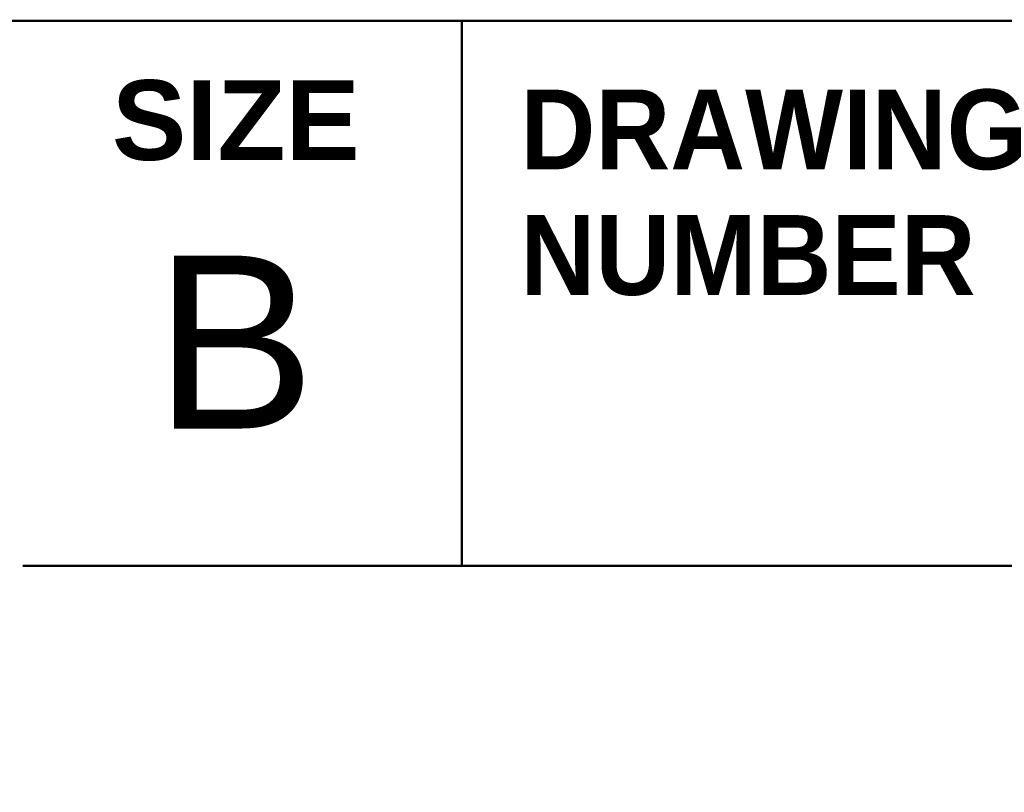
# Model space of a CAD drawing. Header units: inches. Extents: x 0.1 to 16.9, y 0.4 to 10.6.
# Tile 8 of 25: x 12.622 to 13.363, y 1.06 to 1.641. Entities that reach past the tile are written whole.
import ezdxf

# ---------------------------------------------------------------- set-up
doc = ezdxf.new("R2010")
doc.units = ezdxf.units.IN
doc.header["$MEASUREMENT"] = 0
doc.layers.add('Title (ANSI)', color=7, linetype='Continuous', lineweight=50)
doc.styles.add('Note Text (ANSI)', font='tahoma.ttf')
doc.styles.add('Text Style107', font='arialbd.ttf')
doc.styles.add('Text Style109', font='arialbd.ttf')
doc.styles.add('Text Style47', font='ARIALN.TTF')
doc.styles.add('Text Style50', font='arial.ttf')
doc.styles.add('Text Style55', font='arial.ttf')
doc.styles.add('Text Style59', font='arial.ttf')

# ---------------------------------------------------------------- blocks, each defined once
blk = doc.blocks.new('Title Blocks ICD TITLE BLOCK MM CUSTOMER')
at = {"layer": 'Title (ANSI)'}
for p, q in [((3.26137, 8.21203), (11.25636, 8.21203)), ((7.59633, 7.80293), (7.59633, 8.21293)), ((7.26633, 7.80222), (11.26137, 7.80222))]:
    blk.add_line(p, q, dxfattribs=at)
at = {"layer": 'Title (ANSI)', "insert": (7.42637, 8.13703), "char_height": 0.06, "attachment_point": 5, "style": 'Note Text (ANSI)'}
blk.add_mtext('\\fArial|b1|i0;\\H0.0600;SIZE', dxfattribs=at)
at = {"layer": 'Title (ANSI)', "style": 'Note Text (ANSI)'}
for s, insert, char_height, attachment_point, line_spacing_factor in [('\\fArial|b1|i0;\\H0.0600;DRAWING\\PNUMBER', (7.63993, 8.08279), 0.06, 4, 0.944221), ('\\fArial Narrow|b0|i0;\\H0.0540;THIS DOCUMENT, INCLUDING THE DRAWING AND INFORMATION CONTAINED THEREON, IS CONFIDENTIAL AND IS THE \\PEXCLUSIVE PROPERTY OF EATON CORPORATION, AND IS MERELY ON LOAN AND SUBJECT TO RECALL BY EATON AT ANY TIME.\\PBY TAKING POSSESSION OF THIS DOCUMENT, THE RECIPIENT ACKNOWLEDGES AND AGREES THAT THIS DOCUMENT CANNOT\\PBE USED IN ANY MANNER ADVERSE TO THE INTERESTS OF EATON AND THAT NO PORTION OF THIS DOCUMENT MAY BE\\PCOPIED OR OTHERWISE REPRODUCED WITHOUT THE PRIOR WRITTEN CONSENT OF EATON. IN THE CASE OF CONFLICTING\\PCONTRACTUAL PROVISIONS, THIS NOTICE SHALL GOVERN THE STATUS OF THIS DOCUMENT.', (5.26623, 7.9013), 0.054, 2, 0.941891)]:
    blk.add_mtext(s, dxfattribs=dict(at, insert=insert, char_height=char_height, attachment_point=attachment_point, line_spacing_factor=line_spacing_factor))
at = {"layer": 'Title (ANSI)'}
for tag, p, height, style in [('<TITLE_1>_001', (3.63326, 8.33746), 0.09, 'Text Style50'), ('DESIGNER_001', (8.77913, 8.32936), 0.09, 'Text Style50'), ('<DRAWN_DATE>_001', (10.56064, 8.32936), 0.09, 'Text Style50'), ('<PART_NUMBER>_001', (8.8272, 7.91472), 0.24, 'Text Style109'), ('Sheet_Size_001', (7.36508, 7.90552), 0.13, 'Text Style55'), ('<REVISION_NUMBER>_001', (10.77172, 7.85278), 0.18, 'Text Style107'), ('Sheet_Number_001', (10.80007, 7.2619), 0.08, 'Text Style59'), ('Number_of_sheets_001', (11.09697, 7.2619), 0.08, 'Text Style59'), ('COPYRIGHT_YEAR_001', (4.6229, 7.27065), 0.07, 'Text Style47'), ('<SCALE>_001', (9.82544, 7.2503), 0.08, 'Text Style59')]:
    blk.add_attdef(tag, p, '', height=height, dxfattribs=dict(at, style=style))

msp = doc.modelspace()

# ---------------------------------------------------------------- block references
ref = msp.add_blockref('Title Blocks ICD TITLE BLOCK MM CUSTOMER', (5.35863, -6.57206))
ref.add_attrib('Sheet_Size_001', 'B', (12.72371, 1.33347), dxfattribs={"layer": 'Title (ANSI)', "height": 0.13, "style": 'Text Style55'})

doc.saveas('drawing.dxf')
